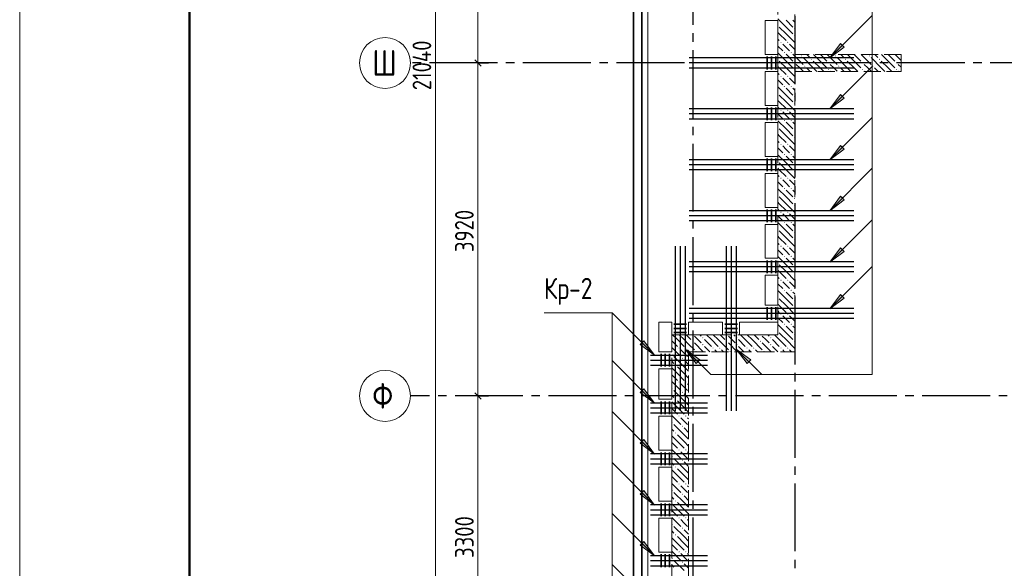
# Model space of a CAD drawing. Header units: millimetres. Extents: x 0 to 31317, y 0 to 42000.
# Tile 3 of 15: x 0 to 11589, y 21600 to 28060. Entities that reach past the tile are written whole.
import ezdxf

# ---------------------------------------------------------------- set-up
doc = ezdxf.new("R2010")
doc.units = ezdxf.units.MM
doc.linetypes.add('______2', pattern=[270, 200, -70])
doc.linetypes.add('______5', pattern=[1100, 800, -100, 100, -100])
for name, color, linetype, lineweight in [('S1 Стержни арматуры фон', 7, 'Continuous', 25), ('Standard', 7, 'Continuous', 25), ('Оси', 40, '______5', 18), ('Позиционная метка номер позиции', 7, 'Continuous', 13), ('Ребро вкладыша арматура поперечная AW', 7, 'Continuous', 25)]:
    doc.layers.add(name, color=color, linetype=linetype, lineweight=lineweight)
doc.layers.add('ЖБ Перекрытие верхний уровень', color=7, linetype='Continuous', lineweight=25, true_color=0xe0e0ff)
doc.layers.add('ЖБ Стена верхний уровень', color=7, linetype='Continuous', lineweight=25, true_color=0x006e00)
doc.styles.add('GOST 2.304-81', font='txt')
doc.styles.add('ISOCPEUR', font='txt')

msp = doc.modelspace()

# ---------------------------------------------------------------- hatches: boundary and pattern name
at = {"layer": 'ЖБ Стена верхний уровень', "linetype": 'Continuous', "lineweight": 18, "transparency": 33554687}
for points in [[(8924, 27997), (8927, 27993), (8924, 27990)], [(9114, 27953), (9121, 27960), (9124, 27957), (9124, 27950), (9121, 27947)], [(9114, 27873), (9121, 27880), (9124, 27877), (9124, 27870), (9121, 27867)], [(8954, 27793), (8961, 27800), (8967, 27793), (8961, 27787)], [(9034, 27793), (9041, 27800), (9047, 27793), (9041, 27787)], [(8924, 27597), (8927, 27593), (8924, 27590)], [(8994, 27673), (9001, 27680), (9007, 27673), (9001, 27667)], [(9074, 27673), (9081, 27680), (9087, 27673), (9081, 27667)], [(9194, 27633), (9201, 27640), (9207, 27633), (9201, 27627)], [(9314, 27593), (9321, 27600), (9327, 27593), (9321, 27587)], [(9594, 27633), (9601, 27640), (9607, 27633), (9601, 27627)], [(9714, 27593), (9721, 27600), (9727, 27593), (9721, 27587)], [(9994, 27633), (10001, 27640), (10007, 27633), (10001, 27627)], [(10114, 27593), (10121, 27600), (10127, 27593), (10121, 27587)], [(9114, 27553), (9121, 27560), (9124, 27557), (9124, 27550), (9121, 27547)], [(9114, 27473), (9121, 27480), (9124, 27477), (9124, 27470), (9121, 27467)], [(9124, 27557), (9127, 27553), (9124, 27550)], [(9124, 27477), (9127, 27473), (9124, 27470)], [(9234, 27513), (9241, 27520), (9247, 27513), (9241, 27507)], [(9514, 27553), (9521, 27560), (9527, 27553), (9521, 27547)], [(9514, 27473), (9521, 27480), (9527, 27473), (9521, 27467)], [(9634, 27513), (9641, 27520), (9647, 27513), (9641, 27507)], [(9914, 27553), (9921, 27560), (9927, 27553), (9921, 27547)], [(9914, 27473), (9921, 27480), (9927, 27473), (9921, 27467)], [(10034, 27513), (10041, 27520), (10047, 27513), (10041, 27507)], [(10314, 27553), (10321, 27560), (10327, 27553), (10321, 27547)], [(10314, 27473), (10321, 27480), (10327, 27473), (10321, 27467)], [(8954, 27393), (8961, 27400), (8967, 27393), (8961, 27387)], [(9034, 27393), (9041, 27400), (9047, 27393), (9041, 27387)], [(8994, 27273), (9001, 27280), (9007, 27273), (9001, 27267)], [(9074, 27273), (9081, 27280), (9087, 27273), (9081, 27267)], [(8924, 27197), (8927, 27193), (8924, 27190)], [(9114, 27153), (9121, 27160), (9124, 27157), (9124, 27150), (9121, 27147)], [(9114, 27073), (9121, 27080), (9124, 27077), (9124, 27070), (9121, 27067)], [(8954, 26993), (8961, 27000), (8967, 26993), (8961, 26987)], [(9034, 26993), (9041, 27000), (9047, 26993), (9041, 26987)], [(8924, 26797), (8927, 26793), (8924, 26790)], [(8994, 26873), (9001, 26880), (9007, 26873), (9001, 26867)], [(9074, 26873), (9081, 26880), (9087, 26873), (9081, 26867)], [(9114, 26753), (9121, 26760), (9124, 26757), (9124, 26750), (9121, 26747)], [(9114, 26673), (9121, 26680), (9124, 26677), (9124, 26670), (9121, 26667)], [(8954, 26593), (8961, 26600), (8967, 26593), (8961, 26587)], [(9034, 26593), (9041, 26600), (9047, 26593), (9041, 26587)], [(8994, 26473), (9001, 26480), (9007, 26473), (9001, 26467)], [(9074, 26473), (9081, 26480), (9087, 26473), (9081, 26467)], [(8924, 26397), (8927, 26393), (8924, 26390)], [(9114, 26353), (9121, 26360), (9124, 26357), (9124, 26350), (9121, 26347)], [(8954, 26193), (8961, 26200), (8967, 26193), (8961, 26187)], [(9034, 26193), (9041, 26200), (9047, 26193), (9041, 26187)], [(9114, 26273), (9121, 26280), (9124, 26277), (9124, 26270), (9121, 26267)], [(8994, 26073), (9001, 26080), (9007, 26073), (9001, 26067)], [(9074, 26073), (9081, 26080), (9087, 26073), (9081, 26067)], [(8924, 25997), (8927, 25993), (8924, 25990)], [(9114, 25953), (9121, 25960), (9124, 25957), (9124, 25950), (9121, 25947)], [(9114, 25873), (9121, 25880), (9124, 25877), (9124, 25870), (9121, 25867)], [(8954, 25793), (8961, 25800), (8967, 25793), (8961, 25787)], [(9034, 25793), (9041, 25800), (9047, 25793), (9041, 25787)], [(8994, 25673), (9001, 25680), (9007, 25673), (9001, 25667)], [(9074, 25673), (9081, 25680), (9087, 25673), (9081, 25667)], [(8924, 25597), (8927, 25593), (8924, 25590)], [(9114, 25553), (9121, 25560), (9124, 25557), (9124, 25550), (9121, 25547)], [(8954, 25393), (8961, 25400), (8967, 25393), (8961, 25387)], [(9034, 25393), (9041, 25400), (9047, 25393), (9041, 25387)], [(9114, 25473), (9121, 25480), (9124, 25477), (9124, 25470), (9121, 25467)], [(8994, 25273), (9001, 25280), (9007, 25273), (9001, 25267)], [(9074, 25273), (9081, 25280), (9087, 25273), (9081, 25267)], [(8924, 25197), (8927, 25193), (8924, 25190)], [(9114, 25153), (9121, 25160), (9124, 25157), (9124, 25150), (9121, 25147)], [(9114, 25073), (9121, 25080), (9124, 25077), (9124, 25070), (9121, 25067)], [(8954, 24993), (8961, 25000), (8967, 24993), (8961, 24987)], [(9034, 24993), (9041, 25000), (9047, 24993), (9041, 24987)], [(8994, 24873), (9001, 24880), (9007, 24873), (9001, 24867)], [(9074, 24873), (9081, 24880), (9087, 24873), (9081, 24867)], [(8924, 24797), (8927, 24793), (8924, 24790)], [(9114, 24753), (9121, 24760), (9124, 24757), (9124, 24750), (9121, 24747)], [(8954, 24593), (8961, 24600), (8967, 24593), (8961, 24587)], [(9034, 24593), (9041, 24600), (9047, 24593), (9041, 24587)], [(9114, 24673), (9121, 24680), (9124, 24677), (9124, 24670), (9121, 24667)], [(8994, 24473), (9001, 24480), (9007, 24473), (9001, 24467)], [(9074, 24473), (9081, 24480), (9087, 24473), (9081, 24467)], [(7924, 24350), (7921, 24347), (7918, 24350)], [(8324, 24350), (8321, 24347), (8318, 24350)], [(8724, 24350), (8721, 24347), (8718, 24350)], [(8924, 24397), (8927, 24393), (8924, 24390)], [(9114, 24353), (9121, 24360), (9124, 24357), (9124, 24350), (9118, 24350)], [(9124, 24350), (9121, 24347), (9118, 24350), (9124, 24350)], [(7914, 24273), (7921, 24280), (7927, 24273), (7921, 24267)], [(8034, 24313), (8041, 24320), (8047, 24313), (8041, 24307)], [(8034, 24233), (8041, 24240), (8047, 24233), (8041, 24227)], [(8314, 24273), (8321, 24280), (8327, 24273), (8321, 24267)], [(8434, 24313), (8441, 24320), (8447, 24313), (8441, 24307)], [(8434, 24233), (8441, 24240), (8447, 24233), (8441, 24227)], [(8714, 24273), (8721, 24280), (8727, 24273), (8721, 24267)], [(8834, 24313), (8841, 24320), (8847, 24313), (8841, 24307)], [(8834, 24233), (8841, 24240), (8847, 24233), (8841, 24227)], [(9114, 24273), (9121, 24280), (9124, 24277), (9124, 24270), (9121, 24267)], [(7674, 24113), (7681, 24120), (7687, 24113), (7681, 24107)], [(7754, 24193), (7761, 24200), (7767, 24193), (7761, 24187)], [(7834, 24193), (7841, 24200), (7847, 24193), (7841, 24187)], [(7954, 24153), (7961, 24160), (7967, 24153), (7964, 24150), (7958, 24150)], [(8154, 24193), (8161, 24200), (8167, 24193), (8161, 24187)], [(8234, 24193), (8241, 24200), (8247, 24193), (8241, 24187)], [(8354, 24153), (8361, 24160), (8367, 24153), (8364, 24150), (8358, 24150)], [(8554, 24193), (8561, 24200), (8567, 24193), (8561, 24187)], [(8634, 24193), (8641, 24200), (8647, 24193), (8641, 24187)], [(8754, 24153), (8761, 24160), (8767, 24153), (8764, 24150), (8758, 24150)], [(8954, 24193), (8961, 24200), (8967, 24193), (8961, 24187)], [(9034, 24193), (9041, 24200), (9047, 24193), (9041, 24187)], [(7714, 23993), (7721, 24000), (7727, 23993), (7721, 23987)], [(7794, 24073), (7801, 24080), (7807, 24073), (7801, 24067)], [(7754, 23793), (7761, 23800), (7767, 23793), (7761, 23787)], [(7834, 23793), (7841, 23800), (7847, 23793), (7841, 23787)], [(7674, 23713), (7681, 23720), (7687, 23713), (7681, 23707)], [(7794, 23673), (7801, 23680), (7807, 23673), (7801, 23667)], [(7714, 23593), (7721, 23600), (7727, 23593), (7721, 23587)], [(7674, 23313), (7681, 23320), (7687, 23313), (7681, 23307)], [(7754, 23393), (7761, 23400), (7767, 23393), (7761, 23387)], [(7834, 23393), (7841, 23400), (7847, 23393), (7841, 23387)], [(7714, 23193), (7721, 23200), (7727, 23193), (7721, 23187)], [(7794, 23273), (7801, 23280), (7807, 23273), (7801, 23267)], [(7754, 22993), (7761, 23000), (7767, 22993), (7761, 22987)], [(7834, 22993), (7841, 23000), (7847, 22993), (7841, 22987)], [(7674, 22913), (7681, 22920), (7687, 22913), (7681, 22907)], [(7794, 22873), (7801, 22880), (7807, 22873), (7801, 22867)], [(7714, 22793), (7721, 22800), (7727, 22793), (7721, 22787)], [(7754, 22593), (7761, 22600), (7767, 22593), (7761, 22587)], [(7834, 22593), (7841, 22600), (7847, 22593), (7841, 22587)], [(7674, 22513), (7681, 22520), (7687, 22513), (7681, 22507)], [(7714, 22393), (7721, 22400), (7727, 22393), (7721, 22387)], [(7794, 22473), (7801, 22480), (7807, 22473), (7801, 22467)], [(7754, 22193), (7761, 22200), (7767, 22193), (7761, 22187)], [(7834, 22193), (7841, 22200), (7847, 22193), (7841, 22187)], [(7674, 22113), (7681, 22120), (7687, 22113), (7681, 22107)], [(7794, 22073), (7801, 22080), (7807, 22073), (7801, 22067)], [(7714, 21993), (7721, 22000), (7727, 21993), (7721, 21987)], [(7754, 21793), (7761, 21800), (7767, 21793), (7761, 21787)], [(7834, 21793), (7841, 21800), (7847, 21793), (7841, 21787)], [(7674, 21713), (7681, 21720), (7687, 21713), (7681, 21707)], [(7794, 21673), (7801, 21680), (7807, 21673), (7801, 21667)]]:
    msp.add_hatch(color=7, dxfattribs=at).paths.add_polyline_path(points, flags=16)
at = {"layer": 'Позиционная метка номер позиции', "linetype": 'Continuous', "lineweight": 13, "transparency": 33554687}
for points in [[(9704, 27737), (9534, 27610), (9661, 27780)], [(9704, 27137), (9534, 27010), (9661, 27180)], [(9704, 26537), (9534, 26410), (9661, 26580)], [(9704, 25937), (9534, 25810), (9661, 25980)], [(9704, 25331), (9534, 25204), (9661, 25374)], [(9704, 24781), (9534, 24654), (9661, 24824)], [(9704, 24781), (9534, 24654), (9661, 24824)], [(7345, 24280), (7472, 24110), (7303, 24237)], [(7961, 24012), (7834, 24181), (8004, 24054)], [(7961, 24012), (7834, 24181), (8004, 24054)], [(8561, 24012), (8434, 24181), (8604, 24054)], [(7345, 23715), (7472, 23545), (7303, 23672)], [(7345, 23115), (7472, 22945), (7303, 23072)], [(7345, 22515), (7472, 22345), (7303, 22472)], [(7345, 21915), (7472, 21745), (7303, 21872)]]:
    msp.add_hatch(color=7, dxfattribs=at).paths.add_polyline_path(points, flags=16)

# ---------------------------------------------------------------- linework, layer by layer
at = {"layer": 'S1 Стержни арматуры фон', "color": 7, "linetype": 'Continuous', "lineweight": 25, "transparency": 33554687}
for p, q in [((9818, 27610), (7880, 27610)), ((9818, 27610), (7880, 27610)), ((9818, 27550), (7880, 27550)), ((9818, 27550), (7880, 27550)), ((9818, 27490), (7880, 27490)), ((9818, 27490), (7880, 27490)), ((9818, 27010), (7880, 27010)), ((9818, 27010), (7880, 27010)), ((9818, 26950), (7880, 26950)), ((9818, 26950), (7880, 26950)), ((9818, 26890), (7880, 26890)), ((9818, 26890), (7880, 26890)), ((9818, 26410), (7880, 26410)), ((9818, 26410), (7880, 26410)), ((9818, 26350), (7880, 26350)), ((9818, 26350), (7880, 26350)), ((9818, 26290), (7880, 26290)), ((9818, 26290), (7880, 26290)), ((9818, 25810), (7880, 25810)), ((9818, 25810), (7880, 25810)), ((9818, 25750), (7880, 25750)), ((9818, 25750), (7880, 25750)), ((9818, 25690), (7880, 25690)), ((9818, 25690), (7880, 25690)), ((7714, 25394), (7714, 23456)), ((7714, 25394), (7714, 23456)), ((7774, 25394), (7774, 23456)), ((7774, 25394), (7774, 23456)), ((7834, 25394), (7834, 23456)), ((7834, 25394), (7834, 23456)), ((8314, 25394), (8314, 23456)), ((8314, 25394), (8314, 23456)), ((8374, 25394), (8374, 23456)), ((8374, 25394), (8374, 23456)), ((8434, 25394), (8434, 23456)), ((8434, 25394), (8434, 23456)), ((9818, 25210), (7880, 25210)), ((9818, 25210), (7880, 25210)), ((9818, 25150), (7880, 25150)), ((9818, 25150), (7880, 25150)), ((9818, 25090), (7880, 25090)), ((9818, 25090), (7880, 25090)), ((9818, 24660), (7880, 24660)), ((9818, 24660), (7880, 24660)), ((9818, 24600), (7880, 24600)), ((9818, 24600), (7880, 24600)), ((9818, 24540), (7880, 24540)), ((9818, 24540), (7880, 24540)), ((7424, 24110), (8096, 24110)), ((7424, 24050), (8096, 24050)), ((7424, 23990), (8096, 23990)), ((7424, 23550), (8096, 23550)), ((7424, 23490), (8096, 23490)), ((7424, 23430), (8096, 23430)), ((7424, 22950), (8096, 22950)), ((7424, 22890), (8096, 22890)), ((7424, 22830), (8096, 22830)), ((7424, 22350), (8096, 22350)), ((7424, 22290), (8096, 22290)), ((7424, 22230), (8096, 22230)), ((7424, 21750), (8096, 21750)), ((7424, 21690), (8096, 21690)), ((7424, 21630), (8096, 21630))]:
    msp.add_line(p, q, dxfattribs=at)
at = {"layer": 'Standard', "color": 7, "linetype": 'Continuous', "lineweight": 13, "transparency": 33554687}
for p, q in [((5394, 31470), (5394, 27550)), ((5394, 27550), (5394, 23630)), ((5394, 23630), (5394, 20330))]:
    msp.add_line(p, q, dxfattribs=at)
at = {"layer": 'Standard', "color": 7, "linetype": 'Continuous', "lineweight": 25, "transparency": 33554687}
for p, q in [((5357, 27587), (5431, 27512)), ((5357, 23667), (5431, 23592))]:
    msp.add_line(p, q, dxfattribs=at)
at = {"layer": 'Standard', "color": 251, "linetype": 'Continuous', "lineweight": -3, "true_color": 0x656565, "transparency": 33554687}
for p, q in [((5394, 27550), (5269, 27550)), ((5394, 27550), (5519, 27550)), ((5394, 27550), (5394, 27550)), ((5394, 23630), (5269, 23630)), ((5394, 23630), (5519, 23630)), ((5394, 23630), (5394, 23630))]:
    msp.add_line(p, q, dxfattribs=at)
at = {"layer": 'Standard', "color": 7, "linetype": 'Continuous', "lineweight": 13, "transparency": 33554687}
msp.add_lwpolyline([(0, 0), (29700, 0), (29700, 42000), (0, 42000), (0, 0)], close=True, dxfattribs=at)
at = {"layer": 'Standard', "color": 7, "linetype": 'Continuous', "lineweight": 50, "transparency": 33554687}
msp.add_lwpolyline([(2000, 41500), (29200, 41500), (29200, 500), (2000, 500), (2000, 41500)], close=True, dxfattribs=at)
at = {"layer": 'Standard', "color": 254, "linetype": 'Continuous', "lineweight": 35, "true_color": 0xc4c4ff, "transparency": 33554687}
for points in [[(7224, 16755), (25108, 16755), (25108, 38670), (7224, 38670), (7224, 16755)], [(7324, 16855), (25008, 16855), (25008, 38570), (7324, 38570), (7324, 16855)]]:
    msp.add_lwpolyline(points, dxfattribs=at)
at = {"layer": 'Standard', "color": 7, "linetype": 'Continuous', "lineweight": 13, "transparency": 33554687}
msp.add_lwpolyline([(4894, 38070), (4894, 27143), (4894, 27143), (4894, 17030)], dxfattribs=at)
at = {"layer": 'ЖБ Перекрытие верхний уровень', "color": 7, "linetype": 'Continuous', "lineweight": 18, "transparency": 33554687}
for p, q in [((7394, 38500), (7394, 16930)), ((8774, 27650), (8774, 28050)), ((8774, 28050), (8924, 28050)), ((8924, 28050), (8924, 27650)), ((8924, 27650), (8774, 27650)), ((8774, 27450), (8924, 27450)), ((8774, 27050), (8774, 27450)), ((8924, 27450), (8924, 27050)), ((8924, 27050), (8774, 27050)), ((8774, 26450), (8774, 26850)), ((8774, 26850), (8924, 26850)), ((8924, 26850), (8924, 26450)), ((8924, 26450), (8774, 26450)), ((8774, 26250), (8924, 26250)), ((8774, 25850), (8774, 26250)), ((8924, 26250), (8924, 25850)), ((8924, 25850), (8774, 25850)), ((8774, 25250), (8774, 25650)), ((8774, 25650), (8924, 25650)), ((8924, 25650), (8924, 25250)), ((8924, 25250), (8774, 25250)), ((8774, 25050), (8924, 25050)), ((8774, 24700), (8774, 25050)), ((8924, 25050), (8924, 24700)), ((8924, 24700), (8774, 24700)), ((7524, 24150), (7524, 24500)), ((7524, 24500), (7674, 24500)), ((7674, 24500), (7674, 24150)), ((7874, 24500), (8274, 24500)), ((7874, 24350), (7874, 24500)), ((8274, 24500), (8274, 24350)), ((8474, 24350), (8474, 24500)), ((8474, 24500), (8924, 24500)), ((8924, 24500), (8924, 24350)), ((8274, 24350), (7874, 24350)), ((8924, 24350), (8474, 24350)), ((7674, 24150), (7524, 24150)), ((7524, 23590), (7524, 23950)), ((7524, 23950), (7674, 23950)), ((7674, 23950), (7674, 23590)), ((7674, 23590), (7524, 23590)), ((7524, 22990), (7524, 23390)), ((7524, 23390), (7674, 23390)), ((7674, 23390), (7674, 22990)), ((7674, 22990), (7524, 22990)), ((7524, 22390), (7524, 22790)), ((7524, 22790), (7674, 22790)), ((7674, 22790), (7674, 22390)), ((7674, 22390), (7524, 22390)), ((7524, 21790), (7524, 22190)), ((7524, 22190), (7674, 22190)), ((7674, 22190), (7674, 21790)), ((7674, 21790), (7524, 21790))]:
    msp.add_line(p, q, dxfattribs=at)
at = {"layer": 'ЖБ Стена верхний уровень', "color": 251, "linetype": '______2', "lineweight": 13, "true_color": 0x656565, "transparency": 33554687}
for p, q in [((9124, 27650), (9124, 30950)), ((8924, 30750), (8924, 27650)), ((8924, 27650), (8924, 24350)), ((10374, 27650), (9124, 27650)), ((10374, 27450), (10374, 27650)), ((9124, 24350), (9124, 27450)), ((9124, 27450), (10374, 27450)), ((7874, 24350), (7674, 24350)), ((7674, 24350), (7674, 20430)), ((8924, 24350), (7874, 24350)), ((9124, 24150), (9124, 24350)), ((7874, 24150), (9124, 24150)), ((7874, 20430), (7874, 24150))]:
    msp.add_line(p, q, dxfattribs=at)
at = {"layer": 'ЖБ Стена верхний уровень', "color": 9, "linetype": 'Continuous', "lineweight": 18, "true_color": 0xc7c7c7, "transparency": 33554687}
for p, q in [((9021, 27973), (8924, 28070)), ((9021, 28053), (9101, 27973)), ((9101, 28053), (9124, 28030)), ((8941, 27973), (9021, 27893)), ((9021, 27973), (9101, 27893)), ((8941, 27893), (8924, 27910)), ((8924, 27830), (8941, 27813)), ((8941, 27893), (9021, 27813)), ((9021, 27893), (9124, 27790)), ((8924, 27750), (8981, 27693)), ((9021, 27733), (8981, 27773)), ((9061, 27693), (9021, 27733)), ((9061, 27773), (9124, 27710)), ((8944, 27650), (8924, 27670)), ((9021, 27573), (8944, 27650)), ((9021, 27653), (9024, 27650)), ((9024, 27650), (9101, 27573)), ((9101, 27653), (9104, 27650)), ((9104, 27650), (9124, 27630)), ((9124, 27630), (9221, 27533)), ((9341, 27493), (9221, 27613)), ((9264, 27650), (9301, 27613)), ((9421, 27573), (9344, 27650)), ((9424, 27650), (9501, 27573)), ((9504, 27650), (9621, 27533)), ((9741, 27493), (9621, 27613)), ((9664, 27650), (9701, 27613)), ((9821, 27573), (9744, 27650)), ((9824, 27650), (9901, 27573)), ((9904, 27650), (10021, 27533)), ((10141, 27493), (10021, 27613)), ((10064, 27650), (10101, 27613)), ((10221, 27573), (10144, 27650)), ((10224, 27650), (10301, 27573)), ((10304, 27650), (10374, 27580)), ((8941, 27493), (8924, 27510)), ((8941, 27573), (9021, 27493)), ((8941, 27493), (9021, 27413)), ((9021, 27573), (9101, 27493)), ((9021, 27493), (9124, 27390)), ((9181, 27493), (9141, 27533)), ((9221, 27453), (9181, 27493)), ((9261, 27493), (9304, 27450)), ((9341, 27573), (9421, 27493)), ((9341, 27493), (9384, 27450)), ((9421, 27573), (9501, 27493)), ((9421, 27493), (9464, 27450)), ((9581, 27493), (9541, 27533)), ((9621, 27453), (9581, 27493)), ((9661, 27493), (9704, 27450)), ((9741, 27573), (9821, 27493)), ((9741, 27493), (9784, 27450)), ((9821, 27573), (9901, 27493)), ((9821, 27493), (9864, 27450)), ((9981, 27493), (9941, 27533)), ((10021, 27453), (9981, 27493)), ((10061, 27493), (10104, 27450)), ((10141, 27573), (10221, 27493)), ((10141, 27493), (10184, 27450)), ((10221, 27573), (10301, 27493)), ((10221, 27493), (10264, 27450)), ((10374, 27500), (10341, 27533)), ((8924, 27430), (8941, 27413)), ((9021, 27333), (8981, 27373)), ((9061, 27373), (9124, 27310)), ((9141, 27453), (9144, 27450)), ((9541, 27453), (9544, 27450)), ((9941, 27453), (9944, 27450)), ((10341, 27453), (10344, 27450)), ((8924, 27350), (8981, 27293)), ((9021, 27173), (8924, 27270)), ((9061, 27293), (9021, 27333)), ((9021, 27253), (9101, 27173)), ((9101, 27253), (9124, 27230)), ((8941, 27173), (9021, 27093)), ((9021, 27173), (9101, 27093)), ((8941, 27093), (8924, 27110)), ((8924, 27030), (8941, 27013)), ((8941, 27093), (9021, 27013)), ((9021, 27093), (9124, 26990)), ((8924, 26950), (8981, 26893)), ((9021, 26933), (8981, 26973)), ((9061, 26893), (9021, 26933)), ((9061, 26973), (9124, 26910)), ((9021, 26773), (8924, 26870)), ((8941, 26773), (9021, 26693)), ((9021, 26853), (9101, 26773)), ((9021, 26773), (9101, 26693)), ((9101, 26853), (9124, 26830)), ((8941, 26693), (8924, 26710)), ((8941, 26693), (9021, 26613)), ((9021, 26693), (9124, 26590)), ((8924, 26630), (8941, 26613)), ((8924, 26550), (8981, 26493)), ((9021, 26533), (8981, 26573)), ((9061, 26573), (9124, 26510)), ((9021, 26373), (8924, 26470)), ((9061, 26493), (9021, 26533)), ((9021, 26453), (9101, 26373)), ((9101, 26453), (9124, 26430)), ((8941, 26293), (8924, 26310)), ((8941, 26373), (9021, 26293)), ((9021, 26373), (9101, 26293)), ((8924, 26230), (8941, 26213)), ((8941, 26293), (9021, 26213)), ((9021, 26293), (9124, 26190)), ((8924, 26150), (8981, 26093)), ((9021, 26133), (8981, 26173)), ((9061, 26093), (9021, 26133)), ((9061, 26173), (9124, 26110)), ((9021, 25973), (8924, 26070)), ((8941, 25973), (9021, 25893)), ((9021, 26053), (9101, 25973)), ((9021, 25973), (9101, 25893)), ((9101, 26053), (9124, 26030)), ((8941, 25893), (8924, 25910)), ((8941, 25893), (9021, 25813)), ((9021, 25893), (9124, 25790)), ((8924, 25830), (8941, 25813)), ((8924, 25750), (8981, 25693)), ((9021, 25733), (8981, 25773)), ((9061, 25693), (9021, 25733)), ((9061, 25773), (9124, 25710)), ((9021, 25573), (8924, 25670)), ((9021, 25653), (9101, 25573)), ((9101, 25653), (9124, 25630)), ((8941, 25493), (8924, 25510)), ((8941, 25573), (9021, 25493)), ((9021, 25573), (9101, 25493)), ((8924, 25430), (8941, 25413)), ((8941, 25493), (9021, 25413)), ((9021, 25493), (9124, 25390)), ((8924, 25350), (8981, 25293)), ((9021, 25173), (8924, 25270)), ((9021, 25333), (8981, 25373)), ((9061, 25293), (9021, 25333)), ((9061, 25373), (9124, 25310)), ((8941, 25173), (9021, 25093)), ((9021, 25253), (9101, 25173)), ((9021, 25173), (9101, 25093)), ((9101, 25253), (9124, 25230)), ((8941, 25093), (8924, 25110)), ((8941, 25093), (9021, 25013)), ((9021, 25093), (9124, 24990)), ((8924, 25030), (8941, 25013)), ((8924, 24950), (8981, 24893)), ((9021, 24933), (8981, 24973)), ((9061, 24893), (9021, 24933)), ((9061, 24973), (9124, 24910)), ((9021, 24773), (8924, 24870)), ((9021, 24853), (9101, 24773)), ((9101, 24853), (9124, 24830)), ((8941, 24693), (8924, 24710)), ((8941, 24773), (9021, 24693)), ((8941, 24693), (9021, 24613)), ((9021, 24773), (9101, 24693)), ((9021, 24693), (9124, 24590)), ((8924, 24630), (8941, 24613)), ((9021, 24533), (8981, 24573)), ((9061, 24573), (9124, 24510)), ((8924, 24550), (8981, 24493)), ((9021, 24373), (8924, 24470)), ((9061, 24493), (9021, 24533)), ((7741, 24293), (7684, 24350)), ((7764, 24350), (7821, 24293)), ((7844, 24350), (7874, 24320)), ((8004, 24350), (8021, 24333)), ((8141, 24293), (8084, 24350)), ((8164, 24350), (8221, 24293)), ((8244, 24350), (8301, 24293)), ((8404, 24350), (8421, 24333)), ((8541, 24293), (8484, 24350)), ((8564, 24350), (8621, 24293)), ((8644, 24350), (8701, 24293)), ((8804, 24350), (8821, 24333)), ((8941, 24293), (8884, 24350)), ((8941, 24373), (8964, 24350)), ((8964, 24350), (9021, 24293)), ((9021, 24453), (9101, 24373)), ((9021, 24373), (9044, 24350)), ((9044, 24350), (9101, 24293)), ((9101, 24453), (9124, 24430)), ((7674, 24280), (7741, 24213)), ((7741, 24293), (7821, 24213)), ((7821, 24293), (7874, 24240)), ((7874, 24320), (7901, 24293)), ((7874, 24240), (7941, 24173)), ((7981, 24293), (7941, 24333)), ((7941, 24253), (8044, 24150)), ((8021, 24253), (7981, 24293)), ((8061, 24293), (8141, 24213)), ((8141, 24293), (8221, 24213)), ((8221, 24293), (8341, 24173)), ((8381, 24293), (8341, 24333)), ((8341, 24253), (8444, 24150)), ((8421, 24253), (8381, 24293)), ((8461, 24293), (8541, 24213)), ((8541, 24293), (8621, 24213)), ((8621, 24293), (8741, 24173)), ((8781, 24293), (8741, 24333)), ((8741, 24253), (8844, 24150)), ((8821, 24253), (8781, 24293)), ((8861, 24293), (8941, 24213)), ((8941, 24293), (9021, 24213)), ((9021, 24293), (9124, 24190)), ((7674, 24200), (7781, 24093)), ((7821, 24133), (7781, 24173)), ((7861, 24093), (7821, 24133)), ((7861, 24173), (7874, 24160)), ((7874, 24160), (7884, 24150)), ((8061, 24213), (8124, 24150)), ((8204, 24150), (8181, 24173)), ((8261, 24173), (8284, 24150)), ((8461, 24213), (8524, 24150)), ((8604, 24150), (8581, 24173)), ((8661, 24173), (8684, 24150)), ((8861, 24213), (8924, 24150)), ((9004, 24150), (8981, 24173)), ((9061, 24173), (9084, 24150)), ((7674, 24040), (7701, 24013)), ((7821, 23973), (7701, 24093)), ((7821, 24053), (7874, 24000)), ((7741, 23893), (7674, 23960)), ((7674, 23880), (7741, 23813)), ((7741, 23973), (7821, 23893)), ((7741, 23893), (7821, 23813)), ((7821, 23973), (7874, 23920)), ((7821, 23893), (7874, 23840)), ((7674, 23800), (7781, 23693)), ((7821, 23733), (7781, 23773)), ((7861, 23773), (7874, 23760)), ((7821, 23573), (7701, 23693)), ((7861, 23693), (7821, 23733)), ((7821, 23653), (7874, 23600)), ((7674, 23640), (7701, 23613)), ((7741, 23493), (7674, 23560)), ((7741, 23573), (7821, 23493)), ((7821, 23573), (7874, 23520)), ((7674, 23480), (7741, 23413)), ((7741, 23493), (7821, 23413)), ((7821, 23493), (7874, 23440)), ((7674, 23400), (7781, 23293)), ((7821, 23333), (7781, 23373)), ((7861, 23293), (7821, 23333)), ((7861, 23373), (7874, 23360)), ((7674, 23240), (7701, 23213)), ((7821, 23173), (7701, 23293)), ((7821, 23253), (7874, 23200)), ((7741, 23093), (7674, 23160)), ((7674, 23080), (7741, 23013)), ((7741, 23173), (7821, 23093)), ((7741, 23093), (7821, 23013)), ((7821, 23173), (7874, 23120)), ((7821, 23093), (7874, 23040)), ((7674, 23000), (7781, 22893)), ((7821, 22933), (7781, 22973)), ((7861, 22973), (7874, 22960)), ((7674, 22840), (7701, 22813)), ((7821, 22773), (7701, 22893)), ((7861, 22893), (7821, 22933)), ((7821, 22853), (7874, 22800)), ((7741, 22693), (7674, 22760)), ((7741, 22773), (7821, 22693)), ((7821, 22773), (7874, 22720)), ((7674, 22680), (7741, 22613)), ((7674, 22600), (7781, 22493)), ((7741, 22693), (7821, 22613)), ((7821, 22693), (7874, 22640)), ((7821, 22373), (7701, 22493)), ((7821, 22533), (7781, 22573)), ((7861, 22493), (7821, 22533)), ((7861, 22573), (7874, 22560)), ((7674, 22440), (7701, 22413)), ((7741, 22373), (7821, 22293)), ((7821, 22453), (7874, 22400)), ((7821, 22373), (7874, 22320)), ((7741, 22293), (7674, 22360)), ((7674, 22280), (7741, 22213)), ((7741, 22293), (7821, 22213)), ((7821, 22293), (7874, 22240)), ((7674, 22200), (7781, 22093)), ((7821, 22133), (7781, 22173)), ((7861, 22173), (7874, 22160)), ((7674, 22040), (7701, 22013)), ((7821, 21973), (7701, 22093)), ((7861, 22093), (7821, 22133)), ((7821, 22053), (7874, 22000)), ((7741, 21893), (7674, 21960)), ((7741, 21973), (7821, 21893)), ((7821, 21973), (7874, 21920)), ((7674, 21880), (7741, 21813)), ((7674, 21800), (7781, 21693)), ((7741, 21893), (7821, 21813)), ((7821, 21893), (7874, 21840)), ((7821, 21573), (7701, 21693)), ((7821, 21733), (7781, 21773)), ((7861, 21693), (7821, 21733)), ((7861, 21773), (7874, 21760)), ((7674, 21640), (7701, 21613)), ((7821, 21653), (7874, 21600))]:
    msp.add_line(p, q, dxfattribs=at)
at = {"layer": 'Оси', "color": 8, "linetype": '______5', "lineweight": -3, "transparency": 33554687}
for p, q in [((9124, 39100), (9124, 14930)), ((7924, 38700), (7924, 14930)), ((26524, 27550), (4600, 27550)), ((26824, 23630), (4600, 23630))]:
    msp.add_line(p, q, dxfattribs=at)
at = {"layer": 'Оси', "color": 7, "linetype": 'Continuous', "lineweight": 13, "transparency": 33554687}
for centre in [(4300, 27550), (4300, 23630)]:
    msp.add_circle(centre, 300, dxfattribs=at)
at = {"layer": 'Позиционная метка номер позиции', "color": 7, "linetype": 'Continuous', "lineweight": 13, "transparency": 33554687}
for p, q in [((9534, 27610), (10034, 28110)), ((9534, 27610), (9661, 27780)), ((9704, 27737), (9534, 27610)), ((9661, 27780), (9704, 27737)), ((9683, 27758), (9693, 27769)), ((9534, 27610), (9534, 27610)), ((9534, 27610), (9534, 27610)), ((9534, 27610), (9534, 27610)), ((9534, 27010), (10034, 27510)), ((9534, 27010), (9661, 27180)), ((9704, 27137), (9534, 27010)), ((9661, 27180), (9704, 27137)), ((9683, 27158), (9693, 27169)), ((9534, 27010), (9534, 27010)), ((9534, 27010), (9534, 27010)), ((9534, 27010), (9534, 27010)), ((9534, 26410), (10034, 26910)), ((9534, 26410), (9661, 26580)), ((9661, 26580), (9704, 26537)), ((9683, 26558), (9693, 26569)), ((9704, 26537), (9534, 26410)), ((9534, 26410), (9534, 26410)), ((9534, 26410), (9534, 26410)), ((9534, 26410), (9534, 26410)), ((9534, 25810), (10034, 26310)), ((9534, 25810), (9661, 25980)), ((9661, 25980), (9704, 25937)), ((9683, 25958), (9693, 25969)), ((9704, 25937), (9534, 25810)), ((9534, 25810), (9534, 25810)), ((9534, 25810), (9534, 25810)), ((9534, 25810), (9534, 25810)), ((9534, 25204), (10034, 25704)), ((9534, 25204), (9661, 25374)), ((9704, 25331), (9534, 25204)), ((9661, 25374), (9704, 25331)), ((9683, 25352), (9693, 25363)), ((9534, 25204), (9534, 25204)), ((9534, 25204), (9534, 25204)), ((9534, 25204), (9534, 25204)), ((9534, 24654), (10034, 25154)), ((9534, 24654), (9661, 24824)), ((9534, 24654), (9661, 24824)), ((9661, 24824), (9704, 24781)), ((9661, 24824), (9704, 24781)), ((9683, 24802), (9693, 24813)), ((9683, 24802), (9693, 24813)), ((9704, 24781), (9534, 24654)), ((9704, 24781), (9534, 24654)), ((9534, 24654), (9534, 24654)), ((9534, 24654), (9534, 24654)), ((9534, 24654), (9534, 24654)), ((9534, 24654), (9534, 24654)), ((9534, 24654), (9534, 24654)), ((9534, 24654), (9534, 24654)), ((7303, 24237), (7345, 24280)), ((7472, 24110), (7303, 24237)), ((7324, 24258), (7313, 24269)), ((7345, 24280), (7472, 24110)), ((7472, 24110), (7472, 24110)), ((7472, 24110), (7472, 24110)), ((7472, 24110), (7472, 24110)), ((7834, 24181), (7834, 24181)), ((7834, 24181), (7834, 24181)), ((7834, 24181), (7834, 24181)), ((7834, 24181), (8004, 24054)), ((7961, 24012), (7834, 24181)), ((7834, 24181), (8134, 23881)), ((7834, 24181), (7834, 24181)), ((7834, 24181), (7834, 24181)), ((7834, 24181), (7834, 24181)), ((7834, 24181), (8004, 24054)), ((7961, 24012), (7834, 24181)), ((8434, 24181), (8734, 23881)), ((8434, 24181), (8434, 24181)), ((8434, 24181), (8434, 24181)), ((8434, 24181), (8434, 24181)), ((8434, 24181), (8604, 24054)), ((8561, 24012), (8434, 24181)), ((7472, 23545), (6972, 24045)), ((8004, 24054), (7961, 24012)), ((8004, 24054), (7961, 24012)), ((7982, 24033), (7993, 24022)), ((7982, 24033), (7993, 24022)), ((8604, 24054), (8561, 24012)), ((8582, 24033), (8593, 24022)), ((7303, 23672), (7345, 23715)), ((7472, 23545), (7303, 23672)), ((7324, 23693), (7313, 23704)), ((7345, 23715), (7472, 23545)), ((7472, 23545), (7472, 23545)), ((7472, 23545), (7472, 23545)), ((7472, 23545), (7472, 23545)), ((7472, 22945), (6972, 23445)), ((7303, 23072), (7345, 23115)), ((7472, 22945), (7303, 23072)), ((7324, 23093), (7313, 23104)), ((7345, 23115), (7472, 22945)), ((7472, 22345), (6972, 22845)), ((7472, 22945), (7472, 22945)), ((7472, 22945), (7472, 22945)), ((7472, 22945), (7472, 22945)), ((7303, 22472), (7345, 22515)), ((7324, 22493), (7313, 22504)), ((7345, 22515), (7472, 22345)), ((7472, 22345), (7303, 22472)), ((7472, 22345), (7472, 22345)), ((7472, 22345), (7472, 22345)), ((7472, 22345), (7472, 22345)), ((7472, 21745), (6972, 22245)), ((7303, 21872), (7345, 21915)), ((7324, 21893), (7313, 21904)), ((7345, 21915), (7472, 21745)), ((7472, 21745), (7303, 21872)), ((7472, 21745), (7472, 21745)), ((7472, 21745), (7472, 21745)), ((7472, 21745), (7472, 21745)), ((7472, 21145), (6972, 21645))]:
    msp.add_line(p, q, dxfattribs=at)
for points in [[(7834, 24181), (8134, 23881), (10034, 23881), (10034, 31168), (10834, 31168)], [(9534, 24654), (10034, 25154), (10034, 31168), (10834, 31168)], [(7472, 24110), (6972, 24610), (6172, 24610)], [(7472, 20590), (6972, 21090), (6972, 24610), (6172, 24610)]]:
    msp.add_lwpolyline(points, dxfattribs=at)
at = {"layer": 'Ребро вкладыша арматура поперечная AW', "color": 7, "linetype": 'Continuous', "lineweight": 35, "transparency": 33554687}
for p, q in [((8799, 27625), (8799, 27475)), ((8849, 27625), (8849, 27475)), ((8899, 27625), (8899, 27475)), ((8799, 27025), (8799, 26875)), ((8849, 27025), (8849, 26875)), ((8899, 27025), (8899, 26875)), ((8799, 26425), (8799, 26275)), ((8849, 26425), (8849, 26275)), ((8899, 26425), (8899, 26275)), ((8799, 25825), (8799, 25675)), ((8849, 25825), (8849, 25675)), ((8899, 25825), (8899, 25675)), ((8799, 25225), (8799, 25075)), ((8849, 25225), (8849, 25075)), ((8899, 25225), (8899, 25075)), ((8799, 24675), (8799, 24525)), ((8849, 24675), (8849, 24525)), ((8899, 24675), (8899, 24525)), ((7849, 24475), (7699, 24475)), ((8449, 24475), (8299, 24475)), ((7849, 24425), (7699, 24425)), ((7849, 24375), (7699, 24375)), ((8449, 24425), (8299, 24425)), ((8449, 24375), (8299, 24375)), ((7549, 23975), (7549, 24125)), ((7599, 23975), (7599, 24125)), ((7649, 23975), (7649, 24125)), ((7549, 23415), (7549, 23565)), ((7599, 23415), (7599, 23565)), ((7649, 23415), (7649, 23565)), ((7549, 22815), (7549, 22965)), ((7599, 22815), (7599, 22965)), ((7649, 22815), (7649, 22965)), ((7549, 22215), (7549, 22365)), ((7599, 22215), (7599, 22365)), ((7649, 22215), (7649, 22365)), ((7549, 21615), (7549, 21765)), ((7599, 21615), (7599, 21765)), ((7649, 21615), (7649, 21765))]:
    msp.add_line(p, q, dxfattribs=at)

# ---------------------------------------------------------------- texts
at = {"layer": 'Standard', "color": 7, "linetype": 'Continuous', "lineweight": 25, "transparency": 33554687, "char_height": 220, "attachment_point": 7, "rotation": 90, "style": 'GOST 2.304-81'}
for s, insert, width in [('21040', (4844, 27229), 766.39), ('3920', (5344, 25324), 657.06), ('3300', (5344, 21722), 641.48)]:
    msp.add_mtext(s, dxfattribs=dict(at, insert=insert, width=width))
at = {"layer": 'Standard', "color": 7, "linetype": 'Continuous', "lineweight": 25, "transparency": 33554687, "insert": (6172, 24702), "char_height": 250, "width": 728.96, "attachment_point": 7, "style": 'GOST 2.304-81'}
msp.add_mtext('Кр-2', dxfattribs=at)
at = {"layer": 'Оси', "color": 7, "linetype": 'Continuous', "lineweight": 25, "transparency": 33554687, "char_height": 300, "width": 425, "attachment_point": 7, "style": 'ISOCPEUR'}
for s, insert in [('\\W0.83;Ш', (4150, 27400)), ('\\W0.83;Ф', (4150, 23480))]:
    msp.add_mtext(s, dxfattribs=dict(at, insert=insert))

doc.saveas('drawing.dxf')
